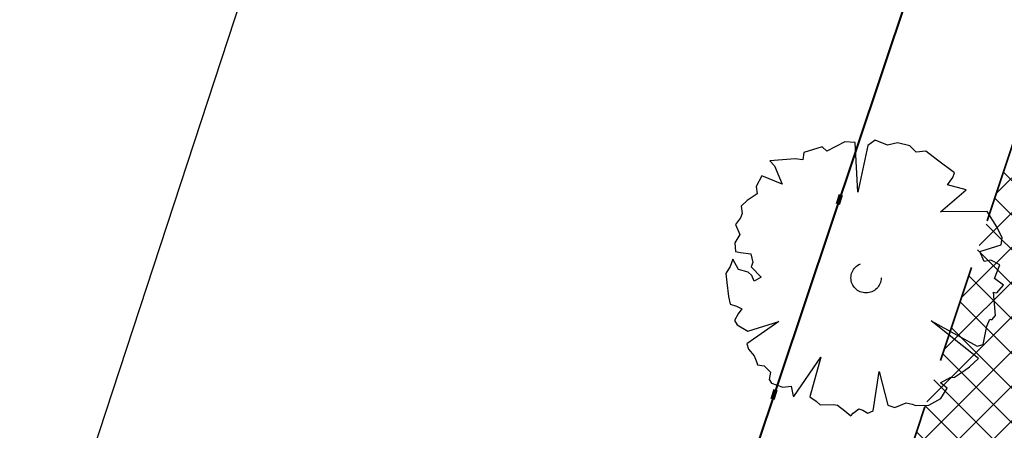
# Model space of a CAD drawing. Header units: metres. Extents: x 6599773 to 13199707, y 5688499 to 11377233.
# Tile 33 of 256: x 6599857.12 to 6599867.16, y 5688626.77 to 5688630.96. Entities that reach past the tile are written whole.
import ezdxf

# ---------------------------------------------------------------- set-up
doc = ezdxf.new("R2010")
doc.units = ezdxf.units.M
doc.header["$MEASUREMENT"] = 0
for name, pattern in [('1', [0]), ('9', [1, 0, -1]), ('BTO', [0]), ('BUG', [1.5, 1, -0.5])]:
    doc.linetypes.add(name, pattern=pattern)
for name, color, linetype, lineweight in [('_kolor chodnik', 50, '1', 0), ('_kolor zjazdy kostka', 7, '1', 0), ('_kolor ścieżka', 10, '1', 0), ('_linie rozgran', 100, '9', 90), ('_nasadzenia', 72, 'BUG', 30), ('_obrzeze', 10, 'BUG', 35), ('AS_protokoly_graniczne', 140, 'CONTINUOUS', 30)]:
    doc.layers.add(name, color=color, linetype=linetype, lineweight=lineweight)
doc.layers.add('_kolor jezdnia', color=7, linetype='1', lineweight=0, true_color=0x00dbdb)
doc.layers.add('_podział mój', color=7, linetype='BTO', lineweight=40, true_color=0xdb70ff)
doc.layers.add('RS-drzewa projektowane', color=7, linetype='CONTINUOUS')
pattern_1 = [(45, (0, 0), (-0.1767766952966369, 0.1767766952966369), []), (135, (0, 0), (-0.1767766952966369, -0.1767766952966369), [])]

# ---------------------------------------------------------------- blocks, each defined once
blk = doc.blocks.new('d2')
at = {"layer": '_nasadzenia'}
for p, q in [((-293019.6650315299, 28216.48516633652), (-293019.9423898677, 28216.34093857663)), ((-293019.5058528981, 28216.47423294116), (-293019.6650315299, 28216.48516633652)), ((-293019.4652712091, 28215.71171003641), (-293019.5058528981, 28216.47423294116)), ((-293019.2000540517, 28216.51097357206), (-293019.3144192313, 28216.43055231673)), ((-293019.0088658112, 28216.43478685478), (-293019.2000540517, 28216.51097357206)), ((-293018.8558436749, 28216.46941021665), (-293019.0088658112, 28216.43478685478)), ((-293018.6644100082, 28216.42572959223), (-293018.8558436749, 28216.46941021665)), ((-293020.2968166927, 28216.3208126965), (-293020.3139259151, 28216.20716193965)), ((-293020.0166255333, 28216.40975598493), (-293020.2968166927, 28216.3208126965)), ((-293019.9423898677, 28216.34093857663), (-293020.0166255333, 28216.40975598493)), ((-293019.3144192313, 28216.43055231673), (-293019.4652712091, 28215.71171003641)), ((-293018.5676449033, 28216.32748790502), (-293018.6644100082, 28216.42572959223)), ((-293018.421270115, 28216.34265583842), (-293018.5676449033, 28216.32748790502)), ((-293018.2402983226, 28216.20477988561), (-293018.421270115, 28216.34265583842)), ((-293020.4275548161, 28216.22425896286), (-293020.8178057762, 28216.19464650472)), ((-293020.8178057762, 28216.19464650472), (-293020.7468937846, 28216.11610138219)), ((-293020.3139259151, 28216.20716193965), (-293020.4275548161, 28216.22425896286)), ((-293017.9817671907, 28216.00781423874), (-293018.2402983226, 28216.20477988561)), ((-293020.7468937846, 28216.11610138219), (-293020.6306410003, 28215.83548282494)), ((-293020.9398000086, 28215.96474544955), (-293021.0288029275, 28215.79961544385)), ((-293020.6306410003, 28215.83548282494), (-293020.9398000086, 28215.96474544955)), ((-293018.0871430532, 28215.82655175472), (-293018.0050329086, 28215.93972023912)), ((-293018.0050329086, 28215.93972023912), (-293017.9817671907, 28216.00781423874)), ((-293021.0288029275, 28215.79961544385), (-293021.0134116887, 28215.68572355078)), ((-293018.1938077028, 28215.40966504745), (-293017.7984534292, 28215.74964162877)), ((-293017.7984534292, 28215.74964162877), (-293018.0871430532, 28215.82655175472)), ((-293021.1669246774, 28215.58608800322), (-293021.2618386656, 28215.49902084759)), ((-293021.0134116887, 28215.68572355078), (-293021.1669246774, 28215.58608800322)), ((-293021.2618386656, 28215.49902084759), (-293021.2464474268, 28215.38512895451)), ((-293017.4792267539, 28215.41244162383), (-293018.1938077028, 28215.40966504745)), ((-293017.3314917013, 28215.17728852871), (-293017.4792267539, 28215.41244162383)), ((-293021.2697131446, 28215.3170349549), (-293021.3484996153, 28215.21359418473)), ((-293021.2464474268, 28215.38512895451), (-293021.2697131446, 28215.3170349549)), ((-293021.3484996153, 28215.21359418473), (-293021.2814021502, 28215.06030916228)), ((-293017.2482667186, 28215.00762989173), (-293017.3314917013, 28215.17728852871)), ((-293021.2814021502, 28215.06030916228), (-293021.3571103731, 28214.93409001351)), ((-293017.262052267, 28214.90370684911), (-293017.2482667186, 28215.00762989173)), ((-293021.3571103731, 28214.93409001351), (-293021.3483664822, 28214.80074269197)), ((-293021.3483664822, 28214.80074269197), (-293021.2672380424, 28214.78388680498)), ((-293017.5911168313, 28214.7988722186), (-293017.262052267, 28214.90370684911)), ((-293021.38825057, 28214.6840101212), (-293021.4281346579, 28214.56727755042)), ((-293021.3017019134, 28214.52407919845), (-293021.38825057, 28214.6840101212)), ((-293021.2672380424, 28214.78388680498), (-293021.1113830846, 28214.76322569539)), ((-293021.1113830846, 28214.76322569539), (-293021.0798643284, 28214.63296018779)), ((-293017.5240193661, 28214.64558719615), (-293017.5911168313, 28214.7988722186)), ((-293017.4198706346, 28214.66431921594), (-293017.5240193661, 28214.64558719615)), ((-293017.2806340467, 28214.59501953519), (-293017.4198706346, 28214.66431921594)), ((-293021.4281346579, 28214.56727755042), (-293021.4971955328, 28214.46051383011)), ((-293021.1524943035, 28214.4839626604), (-293021.3017019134, 28214.52407919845)), ((-293021.0798643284, 28214.63296018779), (-293021.1031300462, 28214.56486618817)), ((-293021.1031300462, 28214.56486618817), (-293020.9515804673, 28214.40445299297)), ((-293017.3634804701, 28214.38433277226), (-293017.2806340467, 28214.59501953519)), ((-293021.4971955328, 28214.46051383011), (-293021.4787260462, 28214.32384355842)), ((-293021.0943861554, 28214.43151886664), (-293021.1524943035, 28214.4839626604)), ((-293021.0592982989, 28214.34348716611), (-293021.0943861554, 28214.43151886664)), ((-293020.9515804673, 28214.40445299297), (-293021.0592982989, 28214.34348716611)), ((-293017.2244893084, 28214.28252699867), (-293017.3634804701, 28214.38433277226)), ((-293021.4787260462, 28214.32384355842), (-293021.4543454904, 28214.10911043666)), ((-293017.3293743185, 28214.16627670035), (-293017.2244893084, 28214.28252699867)), ((-293021.4543454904, 28214.10911043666), (-293021.4292286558, 28213.99189559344)), ((-293017.3515251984, 28213.81535557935), (-293017.3813259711, 28214.17316373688)), ((-293017.3813259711, 28214.17316373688), (-293017.3716003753, 28214.16984078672)), ((-293017.3716003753, 28214.16984078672), (-293017.3293743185, 28214.16627670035)), ((-293021.4292286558, 28213.99189559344), (-293021.3319726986, 28213.95866609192)), ((-293021.3319726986, 28213.95866609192), (-293021.247766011, 28213.91903182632)), ((-293021.247766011, 28213.91903182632), (-293021.3068558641, 28213.84145124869)), ((-293021.3068558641, 28213.84145124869), (-293021.3628674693, 28213.74109229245)), ((-293021.3628674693, 28213.74109229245), (-293021.3211322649, 28213.67251602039)), ((-293017.4827541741, 28213.65378966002), (-293017.4364681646, 28213.75747156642)), ((-293017.4364681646, 28213.75747156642), (-293017.4072913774, 28213.74750271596)), ((-293017.4071456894, 28213.74987151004), (-293017.3515251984, 28213.81535557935)), ((-293021.3211322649, 28213.67251602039), (-293021.1593662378, 28213.57379206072)), ((-293020.6827278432, 28213.72211137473), (-293021.1705643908, 28213.3820784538)), ((-293021.1593662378, 28213.57379206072), (-293020.6827278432, 28213.72211137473)), ((-293018.340181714, 28213.73353405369), (-293017.6313377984, 28213.34606689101)), ((-293017.6100354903, 28213.15411214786), (-293018.340181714, 28213.73353405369)), ((-293017.5369146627, 28213.36812186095), (-293017.4827541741, 28213.65378966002)), ((-293021.1705643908, 28213.3820784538), (-293021.14520213, 28213.29736970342)), ((-293021.14520213, 28213.29736970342), (-293021.061486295, 28213.19272325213)), ((-293017.6313377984, 28213.34606689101), (-293017.5369146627, 28213.36812186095)), ((-293021.061486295, 28213.19272325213), (-293021.0199965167, 28213.09164088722)), ((-293020.4486406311, 28212.57052589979), (-293020.0360262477, 28213.17468230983)), ((-293020.0360262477, 28213.17468230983), (-293020.2016862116, 28212.56219204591)), ((-293017.7507446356, 28213.02837527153), (-293017.6100354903, 28213.15411214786)), ((-293021.0199965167, 28213.09164088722), (-293021.0105163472, 28213.05581184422)), ((-293021.0105163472, 28213.05581184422), (-293020.906613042, 28213.04203777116)), ((-293020.906613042, 28213.04203777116), (-293020.8098479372, 28212.94379608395)), ((-293017.8259620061, 28212.96716830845), (-293017.7507446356, 28213.02837527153)), ((-293020.8098479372, 28212.94379608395), (-293020.8269571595, 28212.83014532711)), ((-293019.2314686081, 28212.35019368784), (-293019.1358041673, 28212.95519975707)), ((-293019.1358041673, 28212.95519975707), (-293019.0065527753, 28212.43629629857)), ((-293018.1946652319, 28212.7781072), (-293018.0347503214, 28212.86469208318)), ((-293018.0347503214, 28212.86469208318), (-293018.0250247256, 28212.86136913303)), ((-293018.0250247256, 28212.86136913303), (-293017.9794749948, 28212.86753276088)), ((-293017.9794749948, 28212.86753276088), (-293017.8259620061, 28212.96716830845)), ((-293020.8269571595, 28212.83014532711), (-293020.7916238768, 28212.77461971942)), ((-293020.7916238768, 28212.77461971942), (-293020.6165631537, 28212.71480661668)), ((-293020.6165631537, 28212.71480661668), (-293020.4929632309, 28212.72689273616)), ((-293020.4929632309, 28212.72689273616), (-293020.4583662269, 28212.57384884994)), ((-293018.0912527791, 28212.69932094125), (-293018.1946652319, 28212.7781072)), ((-293018.1899812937, 28212.5375138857), (-293018.0912527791, 28212.69932094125)), ((-293020.4583662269, 28212.57384884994), (-293020.4486406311, 28212.57052589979)), ((-293020.2016862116, 28212.56219204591), (-293020.1046756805, 28212.49645645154)), ((-293018.3759947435, 28212.43811947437), (-293018.1899812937, 28212.5375138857)), ((-293020.1046756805, 28212.49645645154), (-293020.0465675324, 28212.44401265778)), ((-293020.0465675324, 28212.44401265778), (-293019.8385154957, 28212.44897060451)), ((-293019.8385154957, 28212.44897060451), (-293019.7768382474, 28212.43876061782)), ((-293019.7768382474, 28212.43876061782), (-293019.6670238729, 28212.34692369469)), ((-293019.5372674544, 28212.31345305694), (-293019.4490008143, 28212.38106478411)), ((-293019.4490008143, 28212.38106478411), (-293019.3906472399, 28212.3611270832)), ((-293019.0065527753, 28212.43629629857), (-293018.8995712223, 28212.39974384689)), ((-293018.8995712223, 28212.39974384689), (-293018.7235287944, 28212.46995511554)), ((-293018.7235287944, 28212.46995511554), (-293018.6326747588, 28212.4497762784)), ((-293018.6326747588, 28212.4497762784), (-293018.5743211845, 28212.42983857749)), ((-293018.5743211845, 28212.42983857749), (-293018.3759947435, 28212.43811947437)), ((-293019.6670238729, 28212.34692369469), (-293019.5733370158, 28212.27146038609)), ((-293019.5733370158, 28212.27146038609), (-293019.5372674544, 28212.31345305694)), ((-293019.3906472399, 28212.3611270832), (-293019.3097642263, 28212.31176510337)), ((-293019.3097642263, 28212.31176510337), (-293019.2314686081, 28212.35019368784))]:
    blk.add_line(p, q, dxfattribs=at)
blk.add_circle((-293019.3393299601, 28214.3936584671), 0.2317757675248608, dxfattribs=at)

msp = doc.modelspace()

# ---------------------------------------------------------------- hatches: boundary and pattern name
at = {"layer": '_kolor chodnik'}
h = msp.add_hatch(dxfattribs=at)
h.set_pattern_fill('ANSI37', color=256, scale=2)
h.set_pattern_definition(pattern_1)
h.paths.add_polyline_path([(6599849.938171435, 5688542.085872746), (6599852.232147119, 5688548.938742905), (6599853.573135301, 5688548.489851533), (6599853.827082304, 5688549.248475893), (6599851.793849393, 5688549.929093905), (6599849.895278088, 5688548.982823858), (6599847.823506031, 5688542.793750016)])
edge = h.paths.add_edge_path()
edge.add_line((6600018.106075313, 5689087.454911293), (6600022.42781917, 5689091.229234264))
edge.add_line((6600022.42781917, 5689091.229234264), (6600020.233254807, 5689093.742094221))
edge.add_line((6600020.233254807, 5689093.742094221), (6600017.159471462, 5689091.057656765))
edge.add_arc((6600023.275194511, 5689085.3851404), 8.341433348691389, 137.1531559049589, 148.8016577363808)
edge.add_line((6600016.140105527, 5689089.706021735), (6600018.106075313, 5689087.454911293))
h.paths.add_polyline_path([(6600038.501784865, 5689187.592294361), (6600037.906968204, 5689187.700586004), (6600037.63829624, 5689186.224843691), (6600038.240083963, 5689186.115282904)])
h.paths.add_polyline_path([(6600069.098302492, 5689360.276020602), (6600068.321239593, 5689360.413462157), (6600068.064048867, 5689358.936495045), (6600068.836639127, 5689358.799546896)])
h.paths.add_polyline_path([(6600082.393785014, 5689362.950258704), (6600082.941124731, 5689366.103121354), (6600081.481377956, 5689366.361351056), (6600080.923159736, 5689363.210828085)])
h.paths.add_polyline_path([(6600074.022236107, 5689388.065861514), (6600072.983907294, 5689388.249860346), (6600072.723374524, 5689386.77253894), (6600073.760538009, 5689386.588865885)])
h.paths.add_polyline_path([(6600105.613104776, 5689486.405659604), (6600106.749499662, 5689489.711933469), (6600105.298891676, 5689490.233346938), (6600104.143487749, 5689486.917306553)], flags=17)
h.paths.add_polyline_path([(6600132.519778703, 5689678.737346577), (6600131.761827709, 5689678.896110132), (6600131.444670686, 5689677.429261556), (6600132.212256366, 5689677.269208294)])
h.paths.add_polyline_path([(6600156.649397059, 5689798.7449027), (6600156.48800471, 5689797.958860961), (6600157.450195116, 5689797.757316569), (6600157.615023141, 5689798.542205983)])
h.paths.add_polyline_path([(6600189.055358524, 5689948.643107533), (6600187.902868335, 5689948.884512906), (6600187.600024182, 5689947.417400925), (6600188.748131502, 5689947.176379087)])
edge = h.paths.add_edge_path()
edge.add_line((6600204.459383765, 5690032.969035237), (6600204.153258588, 5690031.227801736))
edge.add_arc((6600202.328347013, 5690027.299936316), 4.331100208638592, 41.85300125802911, 65.08011549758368, ccw=False)
edge.add_arc((6600032.90393149, 5690051.979071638), 174.020003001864, 352.8070218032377, 353.495463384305)
edge.add_arc((6600202.372679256, 5690027.343587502), 5.999999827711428, 55.12102442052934, 69.64815978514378)
edge = h.paths.add_edge_path()
edge.add_line((6600205.046027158, 5690040.265402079), (6600204.972740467, 5690038.483452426))
edge.add_arc((6600203.986269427, 5690044.401803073), 5.999999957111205, 279.4630688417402, 294.9140560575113)
edge.add_line((6600206.513819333, 5690038.960158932), (6600206.607027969, 5690041.030672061))
edge.add_arc((6600203.986269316, 5690044.401803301), 4.270000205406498, 284.3702444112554, 307.86193139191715, ccw=False)
edge = h.paths.add_edge_path()
edge.add_arc((6600203.547470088, 5690044.558759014), 6.446878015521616, 324.4350091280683, 356.2013368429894, ccw=False)
edge.add_arc((6600203.986269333, 5690044.401803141), 6.00000007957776, 323.2169970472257, 357.4193489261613)
h.paths.add_polyline_path([(6600208.910055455, 5690121.713696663), (6600208.146285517, 5690121.748120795), (6600207.125602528, 5690121.794124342), (6600209.971605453, 5690121.665851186)])
edge = h.paths.add_edge_path()
edge.add_line((6600238.769818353, 5690481.648294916), (6600240.338176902, 5690490.873746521))
edge.add_line((6600240.338176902, 5690490.873746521), (6600241.251295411, 5690510.829461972))
edge.add_line((6600241.251295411, 5690510.829461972), (6600239.524022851, 5690510.928942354))
edge.add_line((6600239.524022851, 5690510.928942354), (6600238.633343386, 5690491.167757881))
edge.add_line((6600238.633343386, 5690491.167757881), (6600234.579716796, 5690467.661262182))
edge.add_line((6600234.579716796, 5690467.661262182), (6600234.449796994, 5690464.966873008))
edge.add_arc((6600242.443669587, 5690464.607462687), 8.00194818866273, 177.4256738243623, 268.2543056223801)
edge.add_line((6600242.199903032, 5690456.609228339), (6600242.216657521, 5690457.359274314))
edge.add_line((6600242.216657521, 5690457.359274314), (6600242.305257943, 5690458.836738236))
edge.add_arc((6600242.444504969, 5690464.607952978), 5.772894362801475, 177.0298084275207, 268.6178439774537, ccw=False)
edge.add_line((6600236.679365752, 5690464.907083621), (6600236.951876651, 5690470.95443634))
edge.add_line((6600236.951876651, 5690470.95443634), (6600238.150786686, 5690478.210832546))
edge.add_line((6600238.150786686, 5690478.210832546), (6600238.769818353, 5690481.648294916))
h.paths.add_polyline_path([(6600238.769818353, 5690481.648294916), (6600238.150786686, 5690478.210832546), (6600239.670056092, 5690477.930590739), (6600240.266710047, 5690481.376366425)], flags=17)
edge = h.paths.add_edge_path()
edge.add_line((6600223.366500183, 5690460.339976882), (6600223.276803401, 5690457.948865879))
edge.add_arc((6600221.105749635, 5690465.64864014), 7.999999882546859, 285.7465040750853, 299.8464885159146)
edge.add_line((6600225.08717264, 5690458.709744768), (6600225.240084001, 5690461.623695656))
edge.add_arc((6600221.105749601, 5690465.648640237), 5.769999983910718, 293.06724420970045, 315.7681070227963, ccw=False)
edge = h.paths.add_edge_path()
edge.add_arc((6600220.025145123, 5690444.676291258), 5.77000016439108, 37.996647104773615, 59.94382588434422, ccw=False)
edge.add_line((6600224.572175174, 5690448.22839199), (6600224.817793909, 5690451.081798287))
edge.add_arc((6600220.025145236, 5690444.676291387), 7.999999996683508, 53.19588653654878, 68.15166733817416)
edge.add_line((6600223.00235276, 5690452.101669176), (6600222.91504296, 5690449.670427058))
edge = h.paths.add_edge_path()
edge.add_arc((6600221.105749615, 5690465.648640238), 7.999999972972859, 328.0222308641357, 357.0132597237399)
edge.add_line((6600229.094882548, 5690465.23180147), (6600229.218816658, 5690467.593604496))
edge.add_line((6600229.218816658, 5690467.593604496), (6600228.218919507, 5690467.645774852))
edge.add_line((6600228.218919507, 5690467.645774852), (6600227.891778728, 5690461.411918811))
h.paths.add_polyline_path([(6600200.980142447, 5690012.236744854), (6600202.31727834, 5690011.956662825), (6600202.522293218, 5690012.935421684), (6600201.182321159, 5690013.216097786)])
h.paths.add_polyline_path([(6600196.457878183, 5689983.98337835), (6600195.202332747, 5689984.246370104), (6600194.899091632, 5689982.777335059), (6600196.150355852, 5689982.515240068)])
edge = h.paths.add_edge_path()
edge.add_line((6600112.305909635, 5689517.99101877), (6600112.691041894, 5689519.807934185))
edge.add_line((6600112.691041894, 5689519.807934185), (6600113.245521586, 5689522.423769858))
edge.add_line((6600113.245521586, 5689522.423769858), (6600111.553124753, 5689522.782507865))
edge.add_line((6600111.553124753, 5689522.782507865), (6600107.405864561, 5689503.217226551))
edge.add_line((6600107.405864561, 5689503.217226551), (6600099.494506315, 5689480.361667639))
edge.add_line((6600099.494506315, 5689480.361667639), (6600099.182814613, 5689478.891218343))
edge.add_arc((6600107.008997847, 5689477.232359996), 8.000059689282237, 168.0325629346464, 257.7529108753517)
edge.add_line((6600105.311960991, 5689469.414366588), (6600105.784990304, 5689471.593619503))
edge.add_arc((6600107.008927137, 5689477.232314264), 5.769999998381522, 168.0321375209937, 257.7533362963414, ccw=False)
edge.add_line((6600101.364343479, 5689478.42879883), (6600101.647245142, 5689479.76342708))
edge.add_line((6600101.647245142, 5689479.76342708), (6600104.143487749, 5689486.917306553))
edge.add_line((6600104.143487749, 5689486.917306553), (6600105.298891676, 5689490.233346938))
edge.add_line((6600105.298891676, 5689490.233346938), (6600108.240043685, 5689498.809726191))
edge.add_line((6600108.240043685, 5689498.809726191), (6600112.305909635, 5689517.99101877))
h.paths.add_polyline_path([(6600136.009573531, 5689645.499114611), (6600138.333647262, 5689645.012304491), (6600138.661671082, 5689646.578318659), (6600134.869459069, 5689647.372651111)])
at = {"layer": '_kolor jezdnia'}
h = msp.add_hatch(dxfattribs=at)
h.set_pattern_fill('ANSI37', color=256, scale=2.2)
h.set_pattern_definition([(311.9999999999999, (0, 0), (0.2043648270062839, 0.1840109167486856), []), (41.99999999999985, (0, 0), (-0.1840109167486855, 0.2043648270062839), [])])
edge = h.paths.add_edge_path()
edge.add_line((6599833.066047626, 5688539.933393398), (6599850.649511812, 5688527.983462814))
edge.add_arc((6599857.337592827, 5688536.653968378), 10.95025544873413, 169.5012687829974, 232.3548431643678, ccw=False)
edge.add_arc((6599858.085851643, 5688536.618142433), 11.69295282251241, 162.2507788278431, 169.9967502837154, ccw=False)
edge.add_line((6599846.949484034, 5688540.182754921), (6599847.823506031, 5688542.793750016))
edge.add_line((6599847.823506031, 5688542.793750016), (6599849.895278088, 5688548.982823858))
edge.add_line((6599849.895278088, 5688548.982823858), (6599852.434748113, 5688556.56906746))
edge.add_line((6599852.434748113, 5688556.56906746), (6599928.48625871, 5688783.760284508))
edge.add_line((6599928.48625871, 5688783.760284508), (6599931.025728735, 5688791.34652811))
edge.add_line((6599931.025728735, 5688791.34652811), (6599996.657773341, 5688987.411326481))
edge.add_line((6599996.657773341, 5688987.411326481), (6599999.197243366, 5688994.997570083))
edge.add_line((6599999.197243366, 5688994.997570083), (6600021.930100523, 5689062.908193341))
edge.add_line((6600021.930100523, 5689062.908193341), (6600017.620224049, 5689067.371531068))
edge.add_line((6600017.620224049, 5689067.371531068), (6600016.714558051, 5689064.654078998))
edge.add_line((6600016.714558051, 5689064.654078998), (6600012.423620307, 5689051.835617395))
edge.add_line((6600012.423620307, 5689051.835617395), (6600009.884150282, 5689044.249373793))
edge.add_line((6600009.884150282, 5689044.249373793), (6599977.53516164, 5688947.612159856))
edge.add_line((6599977.53516164, 5688947.612159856), (6599974.995691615, 5688940.025916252))
edge.add_line((6599974.995691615, 5688940.025916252), (6599942.096912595, 5688841.746295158))
edge.add_line((6599942.096912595, 5688841.746295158), (6599939.557442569, 5688834.160051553))
edge.add_line((6599939.557442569, 5688834.160051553), (6599882.679288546, 5688664.246042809))
edge.add_line((6599882.679288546, 5688664.246042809), (6599880.139818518, 5688656.659799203))
edge.add_line((6599880.139818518, 5688656.659799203), (6599852.464543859, 5688573.984527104))
edge.add_line((6599852.464543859, 5688573.984527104), (6599842.470137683, 5688544.127903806))
edge.add_arc((6599835.706422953, 5688546.652910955), 7.219660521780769, 248.54809133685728, 339.52856074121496, ccw=False)
h.paths.add_polyline_path([(6600044.653202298, 5689172.271628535), (6600046.276244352, 5689181.431901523), (6600047.759199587, 5689189.801539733), (6600051.0603021, 5689208.432603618), (6600052.368792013, 5689215.817578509), (6600054.808584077, 5689229.587499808), (6600056.11707399, 5689236.972474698), (6600057.346666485, 5689243.912161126), (6600058.655146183, 5689251.297078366), (6600058.831439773, 5689252.292060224), (6600060.098987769, 5689259.445963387), (6600060.139929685, 5689259.677035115), (6600061.407468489, 5689266.830886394), (6600072.329030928, 5689328.470998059), (6600073.637511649, 5689335.855921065), (6600077.337304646, 5689356.73715072), (6600078.820259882, 5689365.106788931), (6600081.142794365, 5689378.214921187), (6600082.53851694, 5689386.092227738), (6600095.187867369, 5689457.483787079), (6600091.082877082, 5689465.8405575), (6600089.043088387, 5689454.328211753), (6600087.870641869, 5689447.711051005), (6600087.560133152, 5689445.958573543), (6600086.562151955, 5689440.326076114), (6600082.433200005, 5689417.022719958), (6600080.95024477, 5689408.65308175), (6600077.202698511, 5689387.502337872), (6600075.719743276, 5689379.132699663), (6600073.469199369, 5689366.430874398), (6600071.986244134, 5689358.061236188), (6600069.986864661, 5689346.776955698), (6600068.591142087, 5689338.899649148), (6600065.559290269, 5689321.78820693), (6600064.163567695, 5689313.91090038), (6600059.719426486, 5689288.828650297), (6600058.323703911, 5689280.951343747), (6600057.563846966, 5689276.662793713), (6600056.168124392, 5689268.785487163), (6600054.804920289, 5689261.091711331), (6600053.409197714, 5689253.214404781), (6600053.264817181, 5689252.399536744), (6600051.869094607, 5689244.522230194), (6600051.183555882, 5689240.653124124), (6600049.787833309, 5689232.775817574), (6600046.593849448, 5689214.749319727), (6600045.198126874, 5689206.872013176), (6600044.41754409, 5689202.466488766), (6600042.934588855, 5689194.096850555), (6600036.429952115, 5689157.38538759), (6600034.94699688, 5689149.01574938), (6600030.579776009, 5689124.367629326), (6600027.529365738, 5689107.151445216), (6600024.895072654, 5689094.014582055), (6600030.583685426, 5689094.264316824), (6600032.945013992, 5689106.191885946), (6600043.170247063, 5689163.901990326)])
edge = h.paths.add_edge_path()
edge.add_line((6600111.106812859, 5689535.144351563), (6600111.256844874, 5689535.85214863))
edge.add_line((6600111.256844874, 5689535.85214863), (6600112.915748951, 5689543.678261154))
edge.add_line((6600112.915748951, 5689543.678261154), (6600117.304772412, 5689564.384094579))
edge.add_line((6600117.304772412, 5689564.384094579), (6600119.067357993, 5689572.699339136))
edge.add_line((6600119.067357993, 5689572.699339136), (6600120.087667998, 5689577.512794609))
edge.add_line((6600120.087667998, 5689577.512794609), (6600121.64289057, 5689584.849775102))
edge.add_line((6600121.64289057, 5689584.849775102), (6600128.436769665, 5689616.900852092))
edge.add_line((6600128.436769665, 5689616.900852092), (6600129.991992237, 5689624.237832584))
edge.add_line((6600129.991992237, 5689624.237832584), (6600132.660554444, 5689636.827148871))
edge.add_line((6600132.660554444, 5689636.827148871), (6600133.208838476, 5689639.444704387))
edge.add_line((6600133.208838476, 5689639.444704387), (6600134.848957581, 5689647.274775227))
edge.add_line((6600134.848957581, 5689647.274775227), (6600138.97649476, 5689666.979995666))
edge.add_line((6600138.97649476, 5689666.979995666), (6600140.51410642, 5689674.320687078))
edge.add_line((6600140.51410642, 5689674.320687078), (6600145.209128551, 5689696.735129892))
edge.add_line((6600145.209128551, 5689696.735129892), (6600146.746740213, 5689704.075821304))
edge.add_line((6600146.746740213, 5689704.075821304), (6600151.462308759, 5689726.588354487))
edge.add_line((6600151.462308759, 5689726.588354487), (6600152.999920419, 5689733.929045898))
edge.add_line((6600152.999920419, 5689733.929045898), (6600155.244070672, 5689744.642813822))
edge.add_line((6600155.244070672, 5689744.642813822), (6600156.781682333, 5689751.983505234))
edge.add_line((6600156.781682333, 5689751.983505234), (6600161.635515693, 5689775.156126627))
edge.add_line((6600161.635515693, 5689775.156126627), (6600163.378142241, 5689783.475576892))
edge.add_line((6600163.378142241, 5689783.475576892), (6600163.850769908, 5689785.731942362))
edge.add_line((6600163.850769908, 5689785.731942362), (6600167.028500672, 5689800.90270461))
edge.add_line((6600167.028500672, 5689800.90270461), (6600179.490888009, 5689860.399222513))
edge.add_line((6600179.490888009, 5689860.399222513), (6600181.233514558, 5689868.718672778))
edge.add_line((6600181.233514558, 5689868.718672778), (6600181.84713393, 5689871.648144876))
edge.add_line((6600181.84713393, 5689871.648144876), (6600183.38474559, 5689878.988836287))
edge.add_line((6600183.38474559, 5689878.988836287), (6600184.935818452, 5689886.393792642))
edge.add_line((6600184.935818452, 5689886.393792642), (6600186.575937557, 5689894.223863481))
edge.add_line((6600186.575937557, 5689894.223863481), (6600194.051338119, 5689929.912074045))
edge.add_line((6600194.051338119, 5689929.912074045), (6600195.691457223, 5689937.742144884))
edge.add_line((6600195.691457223, 5689937.742144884), (6600202.915799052, 5689972.231779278))
edge.add_line((6600202.915799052, 5689972.231779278), (6600204.555918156, 5689980.061850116))
edge.add_line((6600204.555918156, 5689980.061850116), (6600206.062781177, 5689987.255744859))
edge.add_line((6600206.062781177, 5689987.255744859), (6600207.702900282, 5689995.085815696))
edge.add_line((6600207.702900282, 5689995.085815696), (6600210.232559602, 5690007.162628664))
edge.add_line((6600210.232559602, 5690007.162628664), (6600211.694938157, 5690014.144150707))
edge.add_arc((6600028.177652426, 5690052.584442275), 187.5000004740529, 348.1696294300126, 357.4195276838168)
edge.add_line((6600215.487522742, 5690044.142720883), (6600208.310270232, 5690026.480446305))
edge.add_arc((6600032.903933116, 5690051.97907145), 177.2500013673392, 348.1696294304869, 351.7289130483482, ccw=False)
edge.add_line((6600206.38894146, 5690015.640182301), (6600205.966941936, 5690013.625519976))
edge.add_line((6600205.966941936, 5690013.625519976), (6600204.326822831, 5690005.795449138))
edge.add_line((6600204.326822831, 5690005.795449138), (6600197.076961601, 5689971.183982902))
edge.add_line((6600197.076961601, 5689971.183982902), (6600195.334335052, 5689962.864532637))
edge.add_line((6600195.334335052, 5689962.864532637), (6600193.44722506, 5689953.855305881))
edge.add_line((6600193.44722506, 5689953.855305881), (6600191.909227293, 5689946.512771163))
edge.add_line((6600191.909227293, 5689946.512771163), (6600185.49684423, 5689915.899498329))
edge.add_line((6600185.49684423, 5689915.899498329), (6600183.856521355, 5689908.068454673))
edge.add_line((6600183.856521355, 5689908.068454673), (6600182.066605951, 5689899.523243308))
edge.add_line((6600182.066605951, 5689899.523243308), (6600180.32407057, 5689891.204228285))
edge.add_line((6600180.32407057, 5689891.204228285), (6600174.320344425, 5689862.541919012))
edge.add_line((6600174.320344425, 5689862.541919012), (6600172.577809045, 5689854.222903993))
edge.add_line((6600172.577809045, 5689854.222903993), (6600163.663810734, 5689811.666703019))
edge.add_line((6600163.663810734, 5689811.666703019), (6600162.023782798, 5689803.837067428))
edge.add_line((6600162.023782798, 5689803.837067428), (6600160.924220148, 5689798.587659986))
edge.add_line((6600160.924220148, 5689798.587659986), (6600159.279208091, 5689790.734229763))
edge.add_line((6600159.279208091, 5689790.734229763), (6600157.107250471, 5689780.365115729))
edge.add_line((6600157.107250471, 5689780.365115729), (6600155.462238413, 5689772.511685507))
edge.add_line((6600155.462238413, 5689772.511685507), (6600153.380318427, 5689762.572418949))
edge.add_line((6600153.380318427, 5689762.572418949), (6600151.735124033, 5689754.718118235))
edge.add_line((6600151.735124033, 5689754.718118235), (6600148.586504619, 5689739.686336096))
edge.add_line((6600148.586504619, 5689739.686336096), (6600146.885007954, 5689731.563243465))
edge.add_line((6600146.885007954, 5689731.563243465), (6600141.75088822, 5689707.052510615))
edge.add_line((6600141.75088822, 5689707.052510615), (6600140.110896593, 5689699.223048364))
edge.add_line((6600140.110896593, 5689699.223048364), (6600133.483561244, 5689667.583574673))
edge.add_line((6600133.483561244, 5689667.583574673), (6600131.860394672, 5689659.834436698))
edge.add_line((6600131.860394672, 5689659.834436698), (6600131.740984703, 5689659.26436315))
edge.add_line((6600131.740984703, 5689659.26436315), (6600130.117814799, 5689651.515209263))
edge.add_line((6600130.117814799, 5689651.515209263), (6600127.278733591, 5689637.961189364))
edge.add_line((6600127.278733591, 5689637.961189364), (6600126.924568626, 5689636.290366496))
edge.add_line((6600126.924568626, 5689636.290366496), (6600125.166244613, 5689627.995226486))
edge.add_line((6600125.166244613, 5689627.995226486), (6600118.009503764, 5689594.232298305))
edge.add_line((6600118.009503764, 5689594.232298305), (6600116.251179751, 5689585.937158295))
edge.add_line((6600116.251179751, 5689585.937158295), (6600113.665314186, 5689573.737975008))
edge.add_line((6600113.665314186, 5689573.737975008), (6600111.898534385, 5689565.402943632))
edge.add_line((6600111.898534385, 5689565.402943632), (6600104.889982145, 5689532.33911599))
edge.add_line((6600104.889982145, 5689532.33911599), (6600103.226635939, 5689524.492047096))
edge.add_line((6600103.226635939, 5689524.492047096), (6600096.623876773, 5689493.342605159))
edge.add_line((6600096.623876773, 5689493.342605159), (6600094.968986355, 5689485.53542763))
edge.add_line((6600094.968986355, 5689485.53542763), (6600094.300101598, 5689482.379870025))
edge.add_line((6600094.300101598, 5689482.379870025), (6600099.182814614, 5689478.891218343))
edge.add_line((6600099.182814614, 5689478.891218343), (6600099.494506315, 5689480.361667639))
edge.add_line((6600099.494506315, 5689480.361667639), (6600111.106812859, 5689535.144351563))
edge = h.paths.add_edge_path()
edge.add_arc((6600239.213891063, 5690851.4003676), 10.0000000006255, -2.8342403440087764, 76.13703556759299, ccw=False)
edge.add_line((6600249.201658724, 5690850.905901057), (6600249.082723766, 5690848.503524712))
edge.add_line((6600249.082723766, 5690848.503524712), (6600247.016487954, 5690806.767468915))
edge.add_line((6600247.016487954, 5690806.767468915), (6600246.092398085, 5690789.152178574))
edge.add_line((6600246.092398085, 5690789.152178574), (6600233.768116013, 5690572.015170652))
edge.add_line((6600233.768116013, 5690572.015170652), (6600228.959056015, 5690465.29620206))
edge.add_line((6600228.959056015, 5690465.29620206), (6600234.588724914, 5690465.017134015))
edge.add_line((6600234.588724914, 5690465.017134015), (6600239.26254019, 5690571.767576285))
edge.add_line((6600239.26254019, 5690571.767576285), (6600252.505038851, 5690806.400146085))
edge.add_line((6600252.505038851, 5690806.400146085), (6600254.569211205, 5690848.094521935))
edge.add_arc((6600262.559425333, 5690847.6989487), 7.999999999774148, 76.13703557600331, 177.1657596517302, ccw=False)
edge.add_line((6600264.476229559, 5690855.465921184), (6600241.609896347, 5690861.109083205))
edge = h.paths.add_edge_path()
edge.add_line((6600250.031475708, 5690451.625307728), (6600250.231741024, 5690455.772579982))
edge.add_line((6600250.231741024, 5690455.772579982), (6600246.257763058, 5690456.417303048))
edge.add_line((6600246.257763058, 5690456.417303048), (6600242.171761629, 5690456.61060902))
edge.add_arc((6600242.563100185, 5690464.586983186), 7.985968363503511, 176.9123644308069, 267.1911945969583, ccw=False)
edge.add_line((6600234.588724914, 5690465.017134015), (6600228.959056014, 5690465.29620206))
edge.add_arc((6600220.965133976, 5690465.657286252), 8.002072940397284, 267.8289300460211, 357.413716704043, ccw=False)
edge.add_line((6600220.661989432, 5690457.660957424), (6600212.406915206, 5690458.119572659))
edge.add_line((6600212.406915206, 5690458.119572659), (6600208.431872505, 5690457.817501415))
edge.add_line((6600208.431872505, 5690457.817501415), (6600208.233912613, 5690454.548331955))
edge.add_line((6600208.233912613, 5690454.548331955), (6600212.129565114, 5690453.127270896))
edge.add_line((6600212.129565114, 5690453.127270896), (6600218.640548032, 5690452.76554962))
edge.add_line((6600218.640548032, 5690452.76554962), (6600216.486747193, 5690452.885205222))
edge.add_line((6600216.486747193, 5690452.885205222), (6600220.46890539, 5690452.663974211))
edge.add_arc((6600220.025145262, 5690444.676291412), 7.999999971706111, -0.3386579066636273, 86.8201700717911, ccw=False)
edge.add_line((6600228.025005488, 5690444.629006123), (6600227.803602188, 5690439.649256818))
edge.add_line((6600227.803602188, 5690439.649256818), (6600226.885525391, 5690435.936828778))
edge.add_line((6600226.885525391, 5690435.936828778), (6600225.534849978, 5690405.967249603))
edge.add_line((6600225.534849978, 5690405.967249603), (6600226.115199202, 5690402.187514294))
edge.add_line((6600226.115199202, 5690402.187514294), (6600213.445139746, 5690121.008786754))
edge.add_line((6600213.445139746, 5690121.008786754), (6600213.352800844, 5690118.960058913))
edge.add_line((6600213.352800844, 5690118.960058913), (6600209.980184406, 5690044.131649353))
edge.add_arc((6600203.986269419, 5690044.401803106), 5.999999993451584, 257.4162346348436, 357.41934921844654, ccw=False)
edge.add_line((6600202.679069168, 5690038.545931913), (6600201.589735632, 5690033.666039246))
edge.add_line((6600201.589735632, 5690033.666039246), (6600203.67987942, 5690033.199458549))
edge.add_arc((6600202.372679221, 5690027.343587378), 5.999999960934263, -8.27108729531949, 77.41623506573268, ccw=False)
edge.add_line((6600208.310270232, 5690026.480446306), (6600215.487522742, 5690044.142720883))
edge.add_line((6600215.487522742, 5690044.142720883), (6600216.199687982, 5690059.944661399))
edge.add_line((6600216.199687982, 5690059.944661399), (6600216.537356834, 5690067.437056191))
edge.add_line((6600216.537356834, 5690067.437056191), (6600223.893528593, 5690230.66011469))
edge.add_line((6600223.893528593, 5690230.66011469), (6600224.231197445, 5690238.152509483))
edge.add_line((6600224.231197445, 5690238.152509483), (6600233.507835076, 5690443.987992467))
edge.add_arc((6600241.499722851, 5690443.627812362), 7.999999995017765, 87.29208981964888, 177.4195277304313, ccw=False)
edge.add_line((6600241.877677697, 5690451.618879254), (6600246.021541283, 5690451.422886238))
edge.add_line((6600246.021541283, 5690451.422886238), (6600246.427694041, 5690451.443388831))
edge.add_line((6600246.427694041, 5690451.443388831), (6600246.793970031, 5690451.461878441))
edge.add_line((6600246.793970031, 5690451.461878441), (6600250.031475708, 5690451.625307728))
edge = h.paths.add_edge_path()
edge.add_line((6600007.33756506, 5689086.20374581), (6600006.980466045, 5689080.740822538))
edge.add_line((6600006.980466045, 5689080.740822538), (6600007.229745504, 5689080.720859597))
edge.add_line((6600007.229745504, 5689080.720859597), (6600008.093335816, 5689080.601653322))
edge.add_line((6600008.093335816, 5689080.601653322), (6600008.702681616, 5689080.53831051))
edge.add_arc((6600008.140193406, 5689070.554142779), 9.999999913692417, -18.557800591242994, 86.77547804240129, ccw=False)
edge.add_line((6600017.620224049, 5689067.371531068), (6600021.930100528, 5689062.908193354))
edge.add_arc((6599734.83819726, 5689159.011261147), 302.7499967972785, 341.4922000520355, 343.8640860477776)
edge.add_arc((6600034.895369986, 5689072.315877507), 9.581213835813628, 98.63328270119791, 164.5273290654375, ccw=False)
edge.add_line((6600033.457137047, 5689081.788529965), (6600033.832640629, 5689081.798737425))
edge.add_line((6600033.832640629, 5689081.798737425), (6600034.422462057, 5689082.05700874))
edge.add_line((6600034.422462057, 5689082.05700874), (6600036.833623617, 5689082.139040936))
edge.add_line((6600036.833623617, 5689082.139040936), (6600036.730225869, 5689087.148851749))
edge.add_line((6600036.730225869, 5689087.148851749), (6600036.579860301, 5689087.134303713))
edge.add_arc((6600036.479565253, 5689093.136286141), 6.002820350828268, 169.1687651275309, 270.9573417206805, ccw=False)
edge.add_line((6600030.583685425, 5689094.264316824), (6600024.895072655, 5689094.014582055))
edge.add_arc((6600015.200558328, 5689096.162123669), 9.929528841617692, 271.0943432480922, 347.5094668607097, ccw=False)
edge.add_arc((6600014.909438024, 5689089.646776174), 3.446070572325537, 264.4236009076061, 278.0194998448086, ccw=False)
edge.add_line((6600014.574573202, 5689086.217014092), (6600014.299554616, 5689086.232508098))
edge.add_line((6600014.299554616, 5689086.232508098), (6600010.474232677, 5689086.448019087))
edge.add_line((6600010.474232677, 5689086.448019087), (6600007.33756506, 5689086.20374581))
edge = h.paths.add_edge_path()
edge.add_line((6600105.490725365, 5689463.953528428), (6600106.927559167, 5689464.047234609))
edge.add_line((6600106.927559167, 5689464.047234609), (6600107.835, 5689468.66))
edge.add_line((6600107.835, 5689468.66), (6600105.311960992, 5689469.414366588))
edge.add_arc((6600107.008997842, 5689477.232359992), 8.000059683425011, 168.0325628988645, 257.7529109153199, ccw=False)
edge.add_line((6600099.182814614, 5689478.891218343), (6600094.300101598, 5689482.379870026))
edge.add_arc((6600586.245114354, 5689378.10423892), 502.8750369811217, 168.032376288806, 169.9522165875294)
edge.add_line((6600091.082877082, 5689465.8405575), (6600095.187867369, 5689457.483787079))
edge.add_arc((6600103.06517392, 5689456.088064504), 8.000000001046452, 77.7533362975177, 169.9524553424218, ccw=False)
edge.add_line((6600104.762140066, 5689463.906012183), (6600105.490725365, 5689463.953528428))
at = {"layer": '_kolor zjazdy kostka'}
h = msp.add_hatch(dxfattribs=at)
h.set_pattern_fill('ANSI37', color=256, scale=2)
h.set_pattern_definition(pattern_1)
h.paths.add_polyline_path([(6600244.137440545, 5690813.934732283), (6600242.369522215, 5690814.022127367), (6600242.097568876, 5690808.528921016), (6600243.865482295, 5690808.44142671)])
h.paths.add_polyline_path([(6600247.012128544, 5690806.679412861), (6600247.44273645, 5690815.377295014), (6600247.393289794, 5690814.378518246), (6600247.113277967, 5690808.722537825)])
h.paths.add_polyline_path([(6600242.297085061, 5690788.088808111), (6600240.958726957, 5690788.155683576), (6600240.648818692, 5690782.664569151), (6600241.987258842, 5690782.599147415)])
h.paths.add_polyline_path([(6600245.558275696, 5690780.919298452), (6600246.037231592, 5690789.405686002), (6600244.985820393, 5690788.453468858), (6600244.612601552, 5690781.981345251)])
h.paths.add_polyline_path([(6600241.348405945, 5690723.711515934), (6600242.272017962, 5690722.691689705), (6600242.749709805, 5690731.155680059), (6600241.698138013, 5690730.203317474), (6600241.472690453, 5690726.27550499)])
h.paths.add_polyline_path([(6600225.772794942, 5690394.589141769), (6600224.731429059, 5690393.637598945), (6600224.461246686, 5690387.644646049), (6600225.412923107, 5690386.603142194)])
h.paths.add_polyline_path([(6600223.012390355, 5690333.280720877), (6600223.372595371, 5690341.272607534), (6600222.32835346, 5690340.318436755), (6600222.058239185, 5690334.324941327)])
h.paths.add_polyline_path([(6600215.496388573, 5690166.390602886), (6600215.856593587, 5690174.382489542), (6600214.812834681, 5690173.428760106), (6600214.542018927, 5690167.435062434)])
h.paths.add_polyline_path([(6600212.446537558, 5690121.053392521), (6600213.399499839, 5690120.010473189), (6600213.788744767, 5690128.503024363), (6600212.745135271, 5690127.54943145)])
h.paths.add_polyline_path([(6600209.977420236, 5690121.665589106), (6600210.225142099, 5690127.162117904), (6600207.346107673, 5690127.291879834), (6600207.119593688, 5690121.794395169)])
h.paths.add_polyline_path([(6600207.950178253, 5690070.725854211), (6600204.880846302, 5690070.828947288), (6600204.643784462, 5690065.333808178), (6600207.702521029, 5690065.204598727)])
h.paths.add_polyline_path([(6600200.981479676, 5690012.236464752), (6600199.969248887, 5690007.339980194), (6600201.282587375, 5690007.064882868), (6600202.31726072, 5690011.956666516)])
h.paths.add_polyline_path([(6600193.613960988, 5689970.406358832), (6600192.398010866, 5689970.660657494), (6600191.286205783, 5689965.274578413), (6600192.486379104, 5689965.023185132)])
h.paths.add_polyline_path([(6600189.061271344, 5689948.671423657), (6600189.984133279, 5689953.050774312), (6600188.818902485, 5689953.32186217), (6600187.908781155, 5689948.91282903)])
h.paths.add_polyline_path([(6600180.976201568, 5689915.317449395), (6600179.952861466, 5689910.421322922), (6600181.008474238, 5689910.200199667), (6600182.033843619, 5689915.09540201)])
h.paths.add_polyline_path([(6600176.508279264, 5689893.538690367), (6600177.476023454, 5689893.335973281), (6600178.603605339, 5689898.719146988), (6600177.636002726, 5689898.922290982)])
h.paths.add_polyline_path([(6600179.28182965, 5689859.401159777), (6600180.522246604, 5689860.211927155), (6600181.057490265, 5689860.561775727), (6600183.598022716, 5689860.029600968), (6600184.726606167, 5689865.412570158), (6600182.186324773, 5689865.943033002), (6600181.604764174, 5689866.832779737), (6600181.024456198, 5689867.720610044)])
h.paths.add_polyline_path([(6600160.20081012, 5689810.862606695), (6600159.232772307, 5689811.065842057), (6600158.207991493, 5689806.171529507), (6600159.17573568, 5689805.968812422)])
h.paths.add_polyline_path([(6600156.493917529, 5689797.987177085), (6600155.463416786, 5689793.068691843), (6600156.431160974, 5689792.865974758), (6600157.461419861, 5689797.784520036)])
edge = h.paths.add_edge_path()
edge.add_arc((6600173.111981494, 5689800.679690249), 5.999999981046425, 204.6731153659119, 239.5411154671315, ccw=False)
edge.add_arc((6600173.162096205, 5689800.685330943), 6.047914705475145, 168.3203586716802, 204.5234866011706, ccw=False)
edge.add_line((6600167.239404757, 5689801.909666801), (6600163.65166784, 5689784.781499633))
edge.add_arc((6600169.524220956, 5689783.551410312), 5.999999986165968, 139.2146049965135, 168.1696294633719, ccw=False)
edge.add_arc((6600169.524220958, 5689783.551410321), 5.999999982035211, 96.80962310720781, 139.2146050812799, ccw=False)
edge.add_line((6600168.81279652, 5689789.509083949), (6600170.070461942, 5689795.507731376))
h.paths.add_polyline_path([(6600163.526364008, 5689776.866746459), (6600166.051243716, 5689776.337874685), (6600167.179826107, 5689781.720838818), (6600164.653945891, 5689782.24992016), (6600163.941148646, 5689783.340449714), (6600163.493329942, 5689784.025580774), (6600161.750703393, 5689775.706130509), (6600162.438017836, 5689776.155376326)])
h.paths.add_polyline_path([(6600152.614191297, 5689774.643430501), (6600153.639138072, 5689779.536616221), (6600152.646757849, 5689779.74492896), (6600151.646447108, 5689774.846147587)])
h.paths.add_polyline_path([(6600150.121074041, 5689767.466820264), (6600148.177624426, 5689758.167954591), (6600149.115997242, 5689757.971390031), (6600151.066362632, 5689767.268392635)])
h.paths.add_polyline_path([(6600142.970741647, 5689739.332500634), (6600141.888449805, 5689734.142420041), (6600144.036614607, 5689733.695518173), (6600145.123068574, 5689738.882330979)])
h.paths.add_polyline_path([(6600136.256357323, 5689701.052153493), (6600137.154085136, 5689700.864096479), (6600138.287960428, 5689706.274871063), (6600137.38649247, 5689706.464182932)])
h.paths.add_polyline_path([(6600130.081494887, 5689667.099389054), (6600129.212847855, 5689667.281639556), (6600128.083282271, 5689661.898895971), (6600128.953953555, 5689661.716447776)])
h.paths.add_polyline_path([(6600128.397394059, 5689659.030340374), (6600127.554144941, 5689659.207226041), (6600126.493408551, 5689653.810049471), (6600127.269860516, 5689653.647397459)])
h.paths.add_polyline_path([(6600134.990411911, 5689640.633636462), (6600137.30714639, 5689640.148363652), (6600138.339560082, 5689645.040620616), (6600136.015486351, 5689645.500958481), (6600135.435178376, 5689646.388788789), (6600134.8548704, 5689647.276619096), (6600133.214751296, 5689639.446548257), (6600134.102581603, 5689640.026856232)])
h.paths.add_polyline_path([(6600122.164164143, 5689634.294831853), (6600121.024067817, 5689628.914244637), (6600122.015114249, 5689628.705875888), (6600123.155614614, 5689634.086346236)])
h.paths.add_polyline_path([(6600114.542075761, 5689593.450769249), (6600113.493359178, 5689593.398339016), (6600112.364315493, 5689588.045694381), (6600113.29076438, 5689587.547532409)])
h.paths.add_polyline_path([(6600110.194543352, 5689572.941097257), (6600109.207819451, 5689573.148880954), (6600108.06771793, 5689567.768269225), (6600109.050143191, 5689567.53521504)])
h.paths.add_polyline_path([(6600119.083213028, 5689565.540446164), (6600119.089125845, 5689565.542290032), (6600121.462438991, 5689565.065690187), (6600122.598093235, 5689570.447168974), (6600120.229622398, 5689570.949214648), (6600119.651446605, 5689571.8119627), (6600119.073270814, 5689572.72765526), (6600117.310757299, 5689564.412754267)])
h.paths.add_polyline_path([(6600101.698666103, 5689532.937884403), (6600100.730666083, 5689533.141679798), (6600099.694214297, 5689528.250234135), (6600100.669121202, 5689528.045267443)])
h.paths.add_polyline_path([(6600094.06402112, 5689496.827028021), (6600093.080194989, 5689497.033910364), (6600092.036590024, 5689492.143967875), (6600093.038865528, 5689491.933250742)])
h.paths.add_polyline_path([(6600083.709836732, 5689453.749808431), (6600082.738586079, 5689448.336231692), (6600084.647281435, 5689448.027407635), (6600085.606840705, 5689453.416583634)])
h.paths.add_polyline_path([(6600084.434394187, 5689446.825895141), (6600083.731191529, 5689446.921126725), (6600082.928047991, 5689442.491821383), (6600083.649300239, 5689442.394910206)])
h.paths.add_polyline_path([(6600078.04194071, 5689410.721110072), (6600078.996952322, 5689416.137564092), (6600078.0548333, 5689416.304853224), (6600077.111232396, 5689410.886043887)])
h.paths.add_polyline_path([(6600072.911565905, 5689386.768652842), (6600071.96046622, 5689381.312635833), (6600072.800073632, 5689381.163221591), (6600073.76645083, 5689386.590709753)])
h.paths.add_polyline_path([(6600082.887400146, 5689379.432062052), (6600085.278102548, 5689379.034943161), (6600086.160383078, 5689383.956496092), (6600083.759726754, 5689384.355378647), (6600083.152078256, 5689385.224725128), (6600082.544429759, 5689386.094071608), (6600081.148707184, 5689378.216765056), (6600082.018053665, 5689378.824413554)])
h.paths.add_polyline_path([(6600080.731401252, 5689363.247695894), (6600080.041469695, 5689363.369939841), (6600079.433821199, 5689364.239286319), (6600078.8261727, 5689365.108632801), (6600077.343217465, 5689356.73899459), (6600078.212563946, 5689357.346643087), (6600079.081910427, 5689357.954291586), (6600081.429189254, 5689357.564866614), (6600082.388748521, 5689362.980514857)])
h.paths.add_polyline_path([(6600069.104215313, 5689360.304336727), (6600070.063917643, 5689365.720487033), (6600069.2708267, 5689365.861009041), (6600068.327152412, 5689360.441778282)])
h.paths.add_polyline_path([(6600066.55061698, 5689345.891799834), (6600065.546169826, 5689346.069805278), (6600064.677796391, 5689341.145792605), (6600065.678290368, 5689340.968483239)])
h.paths.add_polyline_path([(6600061.138656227, 5689321.077501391), (6600060.270282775, 5689316.15348863), (6600061.250715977, 5689315.979734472), (6600062.127590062, 5689320.902245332)])
h.paths.add_polyline_path([(6600055.325252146, 5689288.11325564), (6600054.456878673, 5689283.189242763), (6600055.410852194, 5689283.020177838), (6600056.28317863, 5689287.917022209)])
h.paths.add_polyline_path([(6600048.045675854, 5689182.819289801), (6600050.371939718, 5689182.407116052), (6600051.314445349, 5689187.67761207), (6600048.980409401, 5689188.064690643), (6600048.372760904, 5689188.934037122), (6600047.765112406, 5689189.803383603), (6600046.306982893, 5689181.603992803), (6600046.972918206, 5689182.069462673)])
h.paths.add_polyline_path([(6600040.943690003, 5689201.374141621), (6600039.339175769, 5689201.66987967), (6600038.429882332, 5689196.244216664), (6600039.984130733, 5689195.958493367)])
h.paths.add_polyline_path([(6600032.993704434, 5689156.473759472), (6600032.278185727, 5689156.600537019), (6600031.299242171, 5689151.188930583), (6600032.034145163, 5689151.058111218)])
h.paths.add_polyline_path([(6600026.309179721, 5689123.603833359), (6600025.417362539, 5689118.683970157), (6600026.271201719, 5689118.532684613), (6600027.143528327, 5689123.456001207)])
h.paths.add_polyline_path([(6600013.302986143, 5689054.462576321), (6600015.84245617, 5689062.048819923), (6600014.576741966, 5689061.417973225), (6600012.672139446, 5689055.728290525)])
h.paths.add_polyline_path([(6599974.547216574, 5688938.686171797), (6599977.086686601, 5688946.272415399), (6599975.820972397, 5688945.641568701), (6599973.916369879, 5688939.951886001)])
h.paths.add_polyline_path([(6599942.102825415, 5688841.748139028), (6599940.837111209, 5688841.117292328), (6599938.932508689, 5688835.427609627), (6599939.563355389, 5688834.161895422)])
h.paths.add_polyline_path([(6599882.685201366, 5688664.247886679), (6599881.419487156, 5688663.617039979), (6599879.514884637, 5688657.927357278), (6599880.145731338, 5688656.661643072)])
h.paths.add_polyline_path([(6599851.799762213, 5688549.930937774), (6599853.832995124, 5688549.250319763), (6599855.420163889, 5688553.991722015), (6599853.386930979, 5688554.672340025), (6599852.913795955, 5688555.621625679), (6599852.440660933, 5688556.570911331), (6599849.901190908, 5688548.984667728)])
h.paths.add_polyline_path([(6600233.581687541, 5690586.458647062), (6600234.520016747, 5690585.337735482), (6600234.976631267, 5690593.42826699), (6600233.922640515, 5690592.499827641)])
h.paths.add_polyline_path([(6600231.728371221, 5690526.750719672), (6600230.676277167, 5690525.793817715), (6600230.420013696, 5690519.782861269), (6600231.363586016, 5690518.655686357)])
h.paths.add_polyline_path([(6600237.577122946, 5690639.505119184), (6600236.516490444, 5690638.540451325), (6600236.176926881, 5690632.541599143), (6600237.1204992, 5690631.41442423)])
h.paths.add_polyline_path([(6600238.927801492, 5690681.139540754), (6600239.8637879, 5690680.021427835), (6600240.320411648, 5690688.112122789), (6600239.268317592, 5690687.155220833)])
h.paths.add_polyline_path([(6600218.122284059, 5690224.814875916), (6600217.079933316, 5690223.862433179), (6600216.809648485, 5690217.865326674), (6600217.762143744, 5690216.822918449)])
h.paths.add_polyline_path([(6600219.363739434, 5690274.535639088), (6600220.315886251, 5690273.493612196), (6600220.675810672, 5690281.480778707), (6600219.633750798, 5690280.528598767)])
h.paths.add_polyline_path([(6600168.75986753, 5689856.554734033), (6600169.729143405, 5689856.351696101), (6600170.857343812, 5689861.737822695), (6600169.889741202, 5689861.940966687)])
h.paths.add_polyline_path([(6600168.841833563, 5689852.115601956), (6600167.871405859, 5689852.319339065), (6600166.844894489, 5689847.425845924), (6600167.816759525, 5689847.221809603)])
at = {"layer": '_kolor ścieżka'}
h = msp.add_hatch(dxfattribs=at)
h.set_pattern_fill('ANSI37', color=10, scale=2)
h.set_pattern_definition(pattern_1)
edge = h.paths.add_edge_path()
edge.add_line((6599877.145262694, 5688659.244027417), (6599854.614951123, 5688591.938475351))
edge.add_line((6599854.614951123, 5688591.938475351), (6599854.214414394, 5688589.387325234))
edge.add_line((6599854.214414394, 5688589.387325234), (6599839.435327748, 5688545.233719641))
edge.add_arc((6599834.52303551, 5688547.748213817), 5.518450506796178, 246.5150871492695, 332.8930934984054, ccw=False)
edge.add_line((6599832.323891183, 5688542.68688393), (6599836.925902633, 5688539.594394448))
edge.add_arc((6599835.881373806, 5688546.528699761), 7.012533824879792, 278.5661808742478, 339.9794081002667)
edge.add_line((6599842.470137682, 5688544.127903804), (6599857.359687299, 5688588.607952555))
edge.add_line((6599857.359687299, 5688588.607952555), (6599857.303782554, 5688591.591210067))
edge.add_line((6599857.303782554, 5688591.591210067), (6599879.508971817, 5688657.925513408))
edge.add_line((6599879.508971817, 5688657.925513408), (6599879.193548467, 5688658.558370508))
edge.add_line((6599879.193548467, 5688658.558370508), (6599877.145262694, 5688659.244027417))
h.paths.add_polyline_path([(6599879.193548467, 5688658.558370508), (6599879.508971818, 5688657.925513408), (6599881.413574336, 5688663.615196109), (6599880.780717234, 5688663.299772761), (6599878.732431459, 5688663.985429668), (6599877.145262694, 5688659.244027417)])
h.paths.add_polyline_path([(6599938.926595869, 5688835.425765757), (6599938.61117252, 5688836.058622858), (6599936.562886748, 5688836.744279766), (6599878.732431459, 5688663.985429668), (6599880.780717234, 5688663.299772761), (6599881.413574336, 5688663.615196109)])
h.paths.add_polyline_path([(6599974.364844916, 5688941.291630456), (6599974.049421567, 5688941.924487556), (6599972.001135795, 5688942.610144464), (6599936.562886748, 5688836.744279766), (6599938.61117252, 5688836.058622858), (6599938.926595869, 5688835.425765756)])
h.paths.add_polyline_path([(6599974.049421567, 5688941.924487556), (6599974.364844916, 5688941.291630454), (6600009.253303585, 5689045.515087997), (6600008.937880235, 5689046.147945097), (6600006.889594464, 5689046.833602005), (6599972.001135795, 5688942.610144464)])
h.paths.add_polyline_path([(6600008.937880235, 5689046.147945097), (6600009.253303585, 5689045.515087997), (6600011.157906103, 5689051.204770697), (6600010.525049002, 5689050.889347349), (6600008.476763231, 5689051.575004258), (6600006.889594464, 5689046.833602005)])
edge = h.paths.add_edge_path()
edge.add_arc((6599858.085851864, 5688536.618142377), 11.69295304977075, 162.2507788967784, 169.9967501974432)
edge.add_line((6599846.570656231, 5688538.649255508), (6599849.824991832, 5688528.706403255))
edge.add_line((6599849.824991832, 5688528.706403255), (6599853.135519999, 5688528.731057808))
edge.add_line((6599853.135519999, 5688528.731057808), (6599849.868997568, 5688538.728963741))
edge.add_line((6599849.868997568, 5688538.728963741), (6599850.886451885, 5688541.768438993))
edge.add_line((6599850.886451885, 5688541.768438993), (6599849.938171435, 5688542.085872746))
edge.add_line((6599849.938171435, 5688542.085872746), (6599847.823506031, 5688542.793750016))
edge.add_line((6599847.823506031, 5688542.793750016), (6599846.949484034, 5688540.182754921))
edge = h.paths.add_edge_path()
edge.add_arc((6600008.743460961, 5689068.123037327), 7.659999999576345, 341.4922000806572, 372.1491631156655)
edge.add_line((6600016.231900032, 5689069.735141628), (6600014.371922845, 5689078.374983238))
edge.add_arc((6600008.140193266, 5689070.554142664), 10.00000004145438, 51.45178747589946, 78.26461791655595)
edge.add_line((6600010.174112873, 5689080.345116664), (6600010.018184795, 5689077.577393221))
edge.add_arc((6600009.814745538, 5689075.098871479), 2.486856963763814, 14.594442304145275, 85.30763078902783, ccw=False)
edge.add_line((6600012.221360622, 5689075.725498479), (6600013.747330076, 5689068.637167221))
edge.add_line((6600013.747330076, 5689068.637167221), (6600013.596857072, 5689066.921144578))
edge.add_line((6600013.596857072, 5689066.921144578), (6600008.476763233, 5689051.575004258))
edge.add_line((6600008.476763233, 5689051.575004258), (6600010.525049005, 5689050.88934735))
edge.add_line((6600010.525049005, 5689050.88934735), (6600011.157906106, 5689051.204770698))
edge.add_line((6600011.157906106, 5689051.204770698), (6600016.00728921, 5689065.691494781))

# ---------------------------------------------------------------- linework, layer by layer
at = {"layer": '_linie rozgran', "lineweight": 90, "ltscale": 2}
msp.add_lwpolyline([(6600030.348422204, 5689076.243038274), (6599864.024958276, 5688580.051650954), (6599850.199901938, 5688538.618809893), (6599851.513, 5688534.393), (6599854.081261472, 5688528.283242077), (6599846.604379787, 5688533.136720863), (6599838.554236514, 5688539.011790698), (6599831.01, 5688544.560000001), (6599831.36575498, 5688545.645937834), (6599834.825033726, 5688543.342750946), (6599838.712247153, 5688545.593856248), (6599853.455783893, 5688589.641253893), (6599853.466151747, 5688593.232024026), (6600012.715234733, 5689068.96212712)], dxfattribs=at)
at = {"layer": '_obrzeze'}
msp.add_line((6600013.484863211, 5689066.53586856), (6599854.614951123, 5688591.938475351), dxfattribs=at)
at = {"layer": '_podział mój'}
msp.add_line((6600012.715234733, 5689068.96212712), (6599853.466151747, 5688593.232024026), dxfattribs=at)
at = {"layer": 'AS_protokoly_graniczne'}
msp.add_lwpolyline([(6599831.01, 5688544.56), (6600007.05, 5689081.92)], dxfattribs=at)

# ---------------------------------------------------------------- block references
at = {"layer": 'RS-drzewa projektowane', "xscale": 0.6632819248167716, "yscale": 0.6632819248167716, "zscale": 0.6632819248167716}
msp.add_blockref('d2', (6794220.185533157, 5669914.226241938), dxfattribs=at)

doc.saveas('drawing.dxf')
